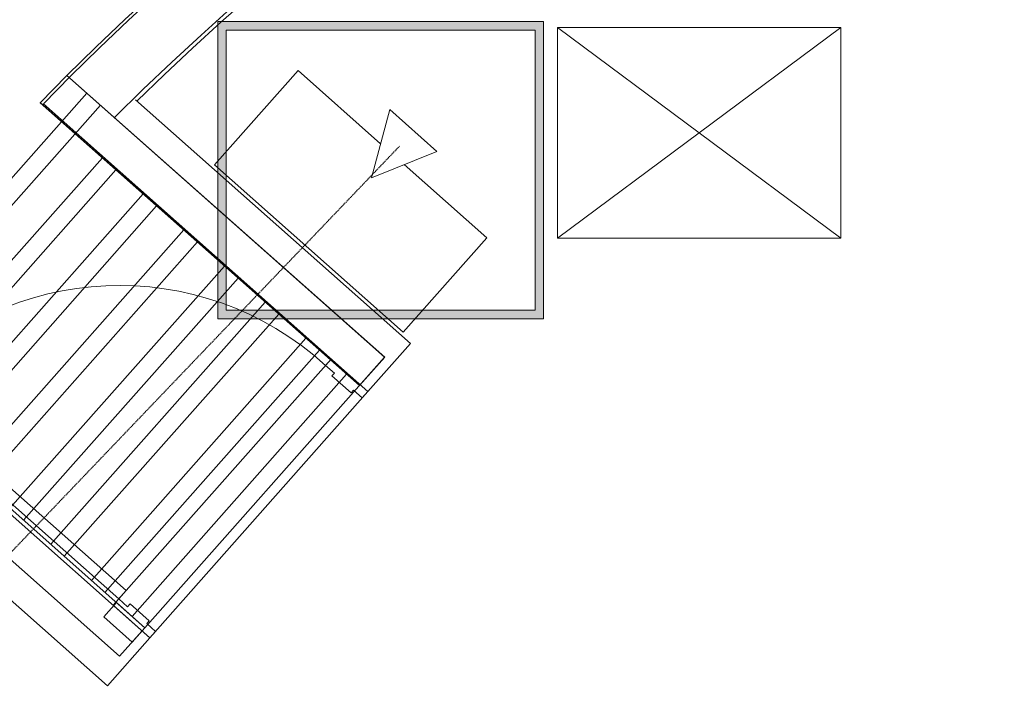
# Model space of a CAD drawing. Header units: millimetres. Extents: x -750 to 72845, y -24282 to 18874.
# Tile 121 of 154: x 65567 to 67910, y 14395 to 16007. Entities that reach past the tile are written whole.
import ezdxf

# ---------------------------------------------------------------- set-up
doc = ezdxf.new("R2010")
doc.units = ezdxf.units.MM
doc.header["$MEASUREMENT"] = 0
doc.linetypes.add('HIDDENX2', pattern=[0.75, 0.5, -0.25])
doc.layers.get('0').update_dxf_attribs({"lineweight": 5})
doc.layers.add('IRISH HOUSE_HYD AIRPORT_DRAINAGE LAYOUT 1$0$GREY SCALE', color=8, linetype='Continuous')
for name, color, linetype, lineweight in [('IRISH HOUSE_HYD AIRPORT_DRAINAGE LAYOUT 1$0$GREYSCALE', 8, 'Continuous', 0), ('M-MEP-ELLG-CABLE', 146, 'HIDDENX2', 20), ('M-MEP-ELPR-EQUIP', 6, 'Continuous', 20), ('M-MEP-ELSL-DEVICES', 5, 'Continuous', 20)]:
    doc.layers.add(name, color=color, linetype=linetype, lineweight=lineweight)

# ---------------------------------------------------------------- blocks, each defined once
blk = doc.blocks.new('IRISH HOUSE_HYD AIRPORT_DRAINAGE LAYOUT 1$0$FLOOR PLAN')
at = {"layer": 'IRISH HOUSE_HYD AIRPORT_DRAINAGE LAYOUT 1$0$GREYSCALE', "lineweight": 0, "ltscale": 2}
h = blk.add_hatch(color=8, dxfattribs=at)
h.dxf.hatch_style = 1
h.paths.add_polyline_path([(16038.9, 15295.5), (16813.7, 15295.5), (16813.7, 16002.2), (16038.9, 16002.2)])
h.paths.add_polyline_path([(16058.9, 15315.5), (16793.7, 15315.5), (16793.7, 15982.1), (16058.9, 15982.1)], flags=16)
at = {"layer": 'IRISH HOUSE_HYD AIRPORT_DRAINAGE LAYOUT 1$0$GREYSCALE', "color": 8, "lineweight": 0, "ltscale": 2}
for p, q in [((16813.7, 16002.2), (16038.9, 16002.2)), ((16038.9, 16002.2), (16038.9, 15295.5)), ((16793.7, 15982.1), (16058.9, 15982.1)), ((16058.9, 15982.1), (16058.9, 15315.5)), ((16793.7, 15315.5), (16793.7, 15982.1)), ((16813.7, 15295.5), (16813.7, 16002.2)), ((16058.9, 15315.5), (16793.7, 15315.5)), ((16038.9, 15295.5), (16813.7, 15295.5))]:
    blk.add_line(p, q, dxfattribs=at)
at = {"layer": 'IRISH HOUSE_HYD AIRPORT_DRAINAGE LAYOUT 1$0$GREYSCALE', "color": 8, "lineweight": 0}
for p, q in [((16847.3, 15988.2), (17521.5, 15988.2)), ((16847.3, 15487.5), (16847.3, 15988.2)), ((16847.3, 15988.2), (17521.5, 15487.5)), ((16847.3, 15487.5), (17521.5, 15988.2)), ((17521.5, 15988.2), (17521.5, 15487.5)), ((17521.5, 15487.5), (16847.3, 15487.5)), ((17521.5, 15487.5), (16847.3, 15487.5)), ((16308.6, 15199.6), (15789.6, 14613.7)), ((16308.6, 15199.6), (16295.1, 15184.3)), ((16295.1, 15184.3), (16316, 15165.8)), ((16395.8, 15122.3), (16308.6, 15199.6)), ((16395.8, 15122.3), (16308.6, 15199.6)), ((16316, 15165.8), (16310.2, 15159.3)), ((15820.5, 14648.6), (15267.7, 15138.3)), ((16310.2, 15159.3), (16355.6, 15119.1)), ((15250.3, 15118.7), (15803.1, 14629)), ((15876.8, 14536.5), (16395.8, 15122.3)), ((16355.6, 15119.1), (16361.4, 15125.6)), ((16361.4, 15125.6), (16382.3, 15107.1)), ((16382.3, 15107.1), (16395.8, 15122.3)), ((15803.1, 14629), (15820.5, 14648.6)), ((15789.6, 14613.7), (15803.1, 14629)), ((15803.1, 14629), (15824, 14610.4)), ((15797.3, 14620.3), (15767.3, 14586.4)), ((15789.6, 14613.7), (15876.8, 14536.5)), ((15876.8, 14536.5), (15789.6, 14613.7)), ((15865.1, 14560.2), (15797.3, 14620.3)), ((15824, 14610.4), (15829.8, 14617)), ((15829.8, 14617), (15875.2, 14576.8)), ((15767.3, 14586.4), (15835.1, 14526.3)), ((15875.2, 14576.8), (15869.4, 14570.3)), ((15835.1, 14526.3), (15865.1, 14560.2)), ((15869.4, 14570.3), (15890.3, 14551.7)), ((15890.3, 14551.7), (15876.8, 14536.5))]:
    blk.add_line(p, q, dxfattribs=at)
at = {"layer": 'IRISH HOUSE_HYD AIRPORT_DRAINAGE LAYOUT 1$0$GREYSCALE', "color": 8, "lineweight": 0, "ltscale": 0.25}
for p, q in [((15616.2, 15809.2), (15679.6, 15874.1)), ((15688.2, 15872.3), (15623.7, 15806.4)), ((15679.6, 15874.1), (16435.7, 15204.2)), ((15679.6, 15874.1), (16435.8, 15204.4)), ((15727.2, 15832), (15156.6, 15187.9)), ((15759.5, 15803.3), (15188.9, 15159.3)), ((16375.6, 15136.4), (15615.5, 15809.9)), ((16375.6, 15136.4), (15616.2, 15809.2)), ((15623.7, 15806.4), (16395.9, 15122.3)), ((16497, 15236.5), (15842.8, 15815.8)), ((16375.6, 15136.4), (15697.7, 15737.1)), ((15764, 15678.3), (15253.4, 15102.1)), ((15796.3, 15649.7), (15285.7, 15073.5)), ((15860.8, 15592.5), (15350.3, 15016.3)), ((15893.1, 15563.9), (15382.6, 14987.7)), ((15957.7, 15506.7), (15447.2, 14930.5)), ((15990, 15478.1), (15479.4, 14901.9)), ((16054.5, 15420.9), (15544, 14844.7)), ((16086.8, 15392.3), (15576.3, 14816.1)), ((16151.4, 15335.1), (15640.9, 14758.9)), ((16183.7, 15306.5), (15673.2, 14730.3)), ((15102.3, 15236.1), (15865.2, 14560.1)), ((16248.3, 15249.3), (15737.7, 14673)), ((16395.9, 15122.3), (16497, 15236.5)), ((15101.2, 15223.6), (15876.9, 14536.3)), ((16280.5, 15220.7), (15770, 14644.4)), ((15865.2, 14560.1), (16435.7, 15204.2)), ((16435.8, 15204.4), (16375.6, 15136.4)), ((16435.7, 15204.2), (16375.6, 15136.4)), ((15805, 14492.4), (15045.7, 15165.2)), ((15187.2, 15160.8), (15865.1, 14560.2)), ((16345.1, 15163.5), (15834.6, 14587.2)), ((15775.8, 14422.3), (15118.2, 15004.9)), ((15865.1, 14560.2), (15805, 14492.4)), ((15876.9, 14536.3), (15775.8, 14422.3))]:
    blk.add_line(p, q, dxfattribs=at)
for centre, radius, start, end in [((21217.1, 10299.4), 7850.2, 90.38683, 134.7725), ((21222.5, 10287.5), 7709.6, 91.19276, 134.21677)]:
    blk.add_arc(centre, radius, start, end, dxfattribs=at)
at = {"layer": 'IRISH HOUSE_HYD AIRPORT_DRAINAGE LAYOUT 1$0$GREYSCALE', "color": 8, "lineweight": 0}
for radius, start, end in [(7752.9, 89.85369, 134.67625), (7602.5, 89.37712, 134.60131)]:
    blk.add_arc((21130.7, 10361.1), radius, start, end, dxfattribs=at)
at = {"layer": 'IRISH HOUSE_HYD AIRPORT_DRAINAGE LAYOUT 1$0$GREYSCALE', "color": 8, "lineweight": 0, "ltscale": 0.1}
blk.add_arc((15804.5, 14646.8), 727.8, 47.6095, 137.5202, dxfattribs=at)
blk = doc.blocks.new('IRISH HOUSE_HYD AIRPORT_DRAINAGE LAYOUT 1')
at = {"layer": 'IRISH HOUSE_HYD AIRPORT_DRAINAGE LAYOUT 1$0$GREY SCALE'}
blk.add_blockref('IRISH HOUSE_HYD AIRPORT_DRAINAGE LAYOUT 1$0$FLOOR PLAN', (0, 0), dxfattribs=at)
blk = doc.blocks.new('LCSB')
at = {"color": 0}
blk.add_lwpolyline([(-50, 250), (50, 250), (0, 150), (0, 150)], close=True, dxfattribs=at)
blk.add_lwpolyline([(25, 200), (200, 200), (200, 0), (-200, 0), (-200, 200), (-25, 200)], dxfattribs=at)

msp = doc.modelspace()

# ---------------------------------------------------------------- linework, layer by layer
at = {"layer": 'M-MEP-ELLG-CABLE', "color": 6, "ltscale": 5}
msp.add_lwpolyline([(58218.7, 8943.1), (62692.6, 11757.1), (66470.8, 15705.7)], dxfattribs=at)

# ---------------------------------------------------------------- block references
at = {"layer": 'M-MEP-ELPR-EQUIP'}
msp.add_blockref('IRISH HOUSE_HYD AIRPORT_DRAINAGE LAYOUT 1', (50000, 0), dxfattribs=at)
at = {"layer": 'M-MEP-ELSL-DEVICES', "color": 6, "xscale": 1.5, "yscale": 1.5, "zscale": 1.5, "rotation": 318.469603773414}
msp.add_blockref('LCSB', (66255.3, 15462.4), dxfattribs=at)

doc.saveas('drawing.dxf')
